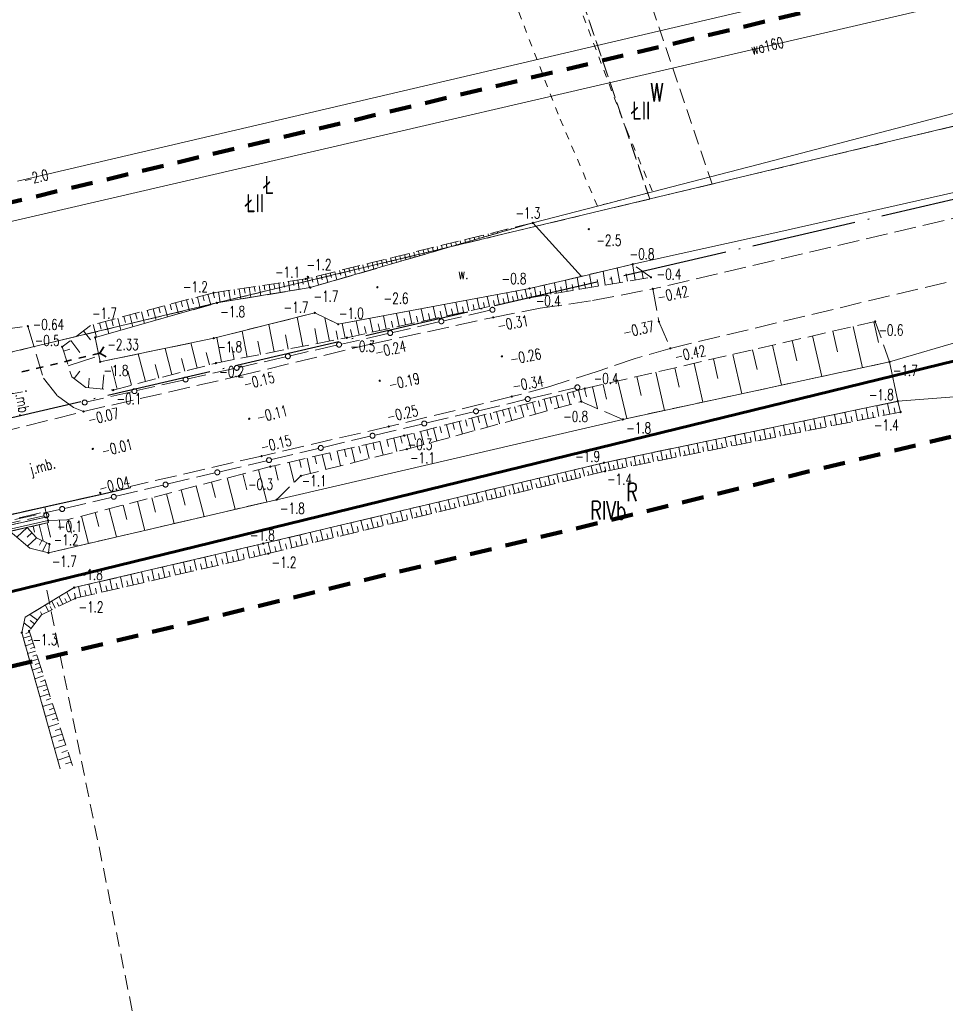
# Model space of a CAD drawing. Header units: metres. Extents: x 7389918 to 7395901, y 5992959 to 5996029.
# Tile 42 of 66: x 7394110 to 7394174, y 5994326 to 5994394. Entities that reach past the tile are written whole.
import ezdxf
from ezdxf.enums import TextEntityAlignment as Align

# ---------------------------------------------------------------- set-up
doc = ezdxf.new("R2010")
doc.units = ezdxf.units.M
doc.header["$MEASUREMENT"] = 0
for name, pattern in [('1', [0]), ('2', [1.5, 1, -0.5]), ('2_1', [0]), ('2_OTDN_BG', [0]), ('2_OTKJ', [2, 1.5, -0.5]), ('2_OTKK', [0]), ('2_OTKR', [0]), ('2_OTKU', [2, 1.5, -0.5]), ('2_OTRK', [1.75, 1.25, -0.5]), ('2_OTRKG', [1.75, 1.25, -0.5]), ('2_OTRU', [0]), ('2_OTRUG', [0]), ('2_OTWM', [1, 0.5, -0.5]), ('4', [2.5, 1.5, -1]), ('4_SUTP_A', [0]), ('4_SUWP', [0]), ('ACAD_ISO04W100', [30, 24, -3, 0, -3])]:
    doc.linetypes.add(name, pattern=pattern)
doc.layers.get('0').update_dxf_attribs({"color": 250, "linetype": 'CONTINUOUS', "lineweight": 100})
for name, color, linetype, lineweight in [('# Orlen Projekt - granice nieustalone do ustalenia', 6, 'CONTINUOUS', 100), ('# projektowana LNSN', 10, 'CONTINUOUS', 30), ('Dzialki', 7, '1', 18), ('OTD_L_12', 7, 'CONTINUOUS', 18), ('OTK_E_T_0', 7, 'CONTINUOUS', 0), ('OTK_E_T_4', 7, 'CONTINUOUS', 0), ('OTK_L_0', 7, '2_OTKJ', 18), ('OTK_L_1', 7, '2_OTKK', 25), ('OTK_L_11', 7, 'CONTINUOUS', 18), ('OTK_L_4', 7, '2_OTKU', 18), ('OTK_L_5', 7, 'CONTINUOUS', 18), ('OTK_L_8', 7, 'CONTINUOUS', 35), ('OTR_L_0', 7, '2_OTRU', 18), ('OTR_L_1', 7, '2_OTRK', 18), ('OTR_T_0', 7, 'CONTINUOUS', 18), ('OTR_T_1', 7, 'CONTINUOUS', 18), ('OTW_L_3', 7, 'CONTINUOUS', 18), ('SUWP_E_T_0', 5, 'CONTINUOUS', 0), ('SUWP_L_0', 5, '4_SUWP', 18)]:
    doc.layers.add(name, color=color, linetype=linetype, lineweight=lineweight)
for name, color, linetype, lineweight, true_color in [('Kontury', 7, '2', 18, 0x008000), ('Numery_konturow', 7, 'CONTINUOUS', 13, 0x008000), ('Numery_uzytkow', 7, 'CONTINUOUS', 13, 0x008000), ('SUTP_L_0', 7, '4_SUTP_A', 18, 0xff9100), ('SUTR_T_0', 7, 'CONTINUOUS', 18, 0xff9100), ('Uzytki', 7, '2', 18, 0x008000), ('ZAKRES_L_0', 7, '4', 100, 0x008080)]:
    doc.layers.add(name, color=color, linetype=linetype, lineweight=lineweight, true_color=true_color)
doc.styles.get("Standard").update_dxf_attribs({"font": 'Simplex.SHX', "width": 0.75})

# ---------------------------------------------------------------- blocks, each defined once
blk = doc.blocks.new('2_OTRN')
at = {"linetype": 'Continuous'}
blk.add_circle((0, 0), 0.045, dxfattribs=at)
blk = doc.blocks.new('2_OTRS')
at = {"linetype": 'Continuous'}
blk.add_circle((0, 0), 0.045, dxfattribs=at)

msp = doc.modelspace()

# ---------------------------------------------------------------- linework, layer by layer
at = {"layer": '# Orlen Projekt - granice nieustalone do ustalenia', "linetype": '1', "lineweight": 60}
msp.add_line((7393968.56, 5994319.84), (7394202.23, 5994376.95), dxfattribs=at)
at = {"layer": '# projektowana LNSN', "linetype": 'ACAD_ISO04W100', "ltscale": 0.3}
msp.add_lwpolyline([(7394291.427, 5994408.372), (7393856.35, 5994307.566), (7393856.35, 5994307.566), (7393856.35, 5994307.566), (7393856.35, 5994307.566), (7393856.35, 5994307.566), (7393856.35, 5994307.566), (7393856.35, 5994307.566), (7393856.35, 5994307.566), (7393856.35, 5994307.566), (7393856.35, 5994307.566), (7393749.378, 5994283.941), (7393749.378, 5994283.941), (7393749.378, 5994283.941), (7393748.102, 5994289.344)], dxfattribs=at)
at = {"layer": 'Dzialki'}
for p, q in [((7394565.48, 5994480.06), (7394101.08, 5994368.72)), ((7393968.56, 5994319.84), (7394202.23, 5994376.95))]:
    msp.add_line(p, q, dxfattribs=at)
at = {"layer": 'Kontury'}
for p, q in [((7394134.53, 5994449.86), (7394157.5, 5994382.25)), ((7394153.21, 5994381.22), (7394130.25, 5994448.8)), ((7394293.65, 5994414.89), (7394157.5, 5994382.25)), ((7394157.5, 5994382.25), (7394153.21, 5994381.22)), ((7394153.21, 5994381.22), (7394105.13, 5994369.69)), ((7394111.68, 5994354.82), (7394189.89, 5994373.93)), ((7394102.73, 5994352.63), (7394111.68, 5994354.82)), ((7394153.8, 5994147.57), (7394111.68, 5994354.82))]:
    msp.add_line(p, q, dxfattribs=at)
at = {"layer": 'OTD_L_12', "linetype": '2_OTDN_BG'}
for p, q in [((7394098.24, 5994356.33), (7394111.79, 5994359.38)), ((7394111.79, 5994359.38), (7394111.86, 5994359.12)), ((7394111.89, 5994359), (7394098.34, 5994355.95)), ((7394106.82, 5994357.99), (7394111.86, 5994359.12)), ((7394111.86, 5994359.12), (7394111.89, 5994359))]:
    msp.add_line(p, q, dxfattribs=at)
at = {"layer": 'OTK_L_0', "linetype": '2_OTKJ'}
for p, q in [((7394290.254, 5994407.19), (7394153.43, 5994375.04)), ((7394154.62, 5994370.96), (7394291.093, 5994403.587)), ((7394149.28, 5994374.25), (7394153.43, 5994375.04)), ((7394153.43, 5994375.04), (7394153.84, 5994372.8)), ((7394145.68, 5994373.71), (7394149.28, 5994374.25)), ((7394142.45, 5994373.09), (7394145.68, 5994373.71)), ((7394134.03, 5994371.25), (7394142.45, 5994373.09)), ((7394108.59, 5994372.23), (7394110.48, 5994372.48)), ((7394110.48, 5994372.48), (7394111.55, 5994368.9)), ((7394153.84, 5994372.8), (7394154.62, 5994370.96)), ((7394124.99, 5994369.06), (7394134.03, 5994371.25)), ((7394154.62, 5994370.96), (7394152.21, 5994370.27)), ((7394152.21, 5994370.27), (7394149.59, 5994369.37)), ((7394111.55, 5994368.9), (7394112.5, 5994367.69)), ((7394114.29, 5994366.62), (7394124.99, 5994369.06)), ((7394149.59, 5994369.37), (7394146.34, 5994368.34)), ((7394146.34, 5994368.34), (7394143.73, 5994367.64)), ((7394112.5, 5994367.69), (7394113.6, 5994366.89)), ((7394143.73, 5994367.64), (7394135.29, 5994365.59)), ((7394113.6, 5994366.89), (7394114.29, 5994366.62)), ((7394106.5, 5994364.66), (7394114.29, 5994366.62)), ((7394135.29, 5994365.59), (7394126.53, 5994363.56)), ((7394126.53, 5994363.56), (7394117.5, 5994361.47)), ((7394117.52, 5994361.39), (7394115.44, 5994360.92)), ((7394117.5, 5994361.47), (7394117.52, 5994361.39)), ((7394115.44, 5994360.92), (7394111.63, 5994360.06)), ((7394111.63, 5994360.06), (7394107.64, 5994359.18))]:
    msp.add_line(p, q, dxfattribs=at)
at = {"layer": 'OTK_L_1', "linetype": '2_OTKK'}
for p, q in [((7394115.44, 5994360.92), (7394117.52, 5994361.39)), ((7394111.63, 5994360.06), (7394115.44, 5994360.92)), ((7394107.64, 5994359.18), (7394111.63, 5994360.06))]:
    msp.add_line(p, q, dxfattribs=at)
at = {"layer": 'OTK_L_11', "linetype": '2_OTKJ'}
for p, q in [((7394142.234, 5994373.572), (7394139.06, 5994372.851)), ((7394138.719, 5994372.773), (7394135.545, 5994372.052)), ((7394135.204, 5994371.974), (7394132.03, 5994371.252)), ((7394131.688, 5994371.175), (7394128.515, 5994370.453)), ((7394128.173, 5994370.376), (7394124.999, 5994369.654)), ((7394124.658, 5994369.577), (7394121.484, 5994368.855)), ((7394121.142, 5994368.777), (7394117.969, 5994368.056)), ((7394144.999, 5994367.515), (7394148.065, 5994368.239)), ((7394117.627, 5994367.978), (7394114.556, 5994367.28)), ((7394141.443, 5994366.675), (7394144.654, 5994367.433)), ((7394137.887, 5994365.836), (7394141.098, 5994366.594)), ((7394134.331, 5994364.996), (7394137.542, 5994365.754)), ((7394130.775, 5994364.157), (7394133.986, 5994364.915)), ((7394127.219, 5994363.317), (7394130.43, 5994364.075)), ((7394123.663, 5994362.478), (7394126.874, 5994363.236)), ((7394120.107, 5994361.638), (7394123.318, 5994362.396)), ((7394116.551, 5994360.799), (7394119.762, 5994361.557)), ((7394112.995, 5994359.959), (7394116.206, 5994360.717)), ((7394108.489, 5994358.771), (7394111.564, 5994359.451)), ((7394109.58, 5994359.194), (7394112.654, 5994359.881))]:
    msp.add_line(p, q, dxfattribs=at)
for centre in [(7394142.4, 5994373.61), (7394138.89, 5994372.812), (7394135.374, 5994372.013), (7394131.859, 5994371.214), (7394128.344, 5994370.414), (7394124.828, 5994369.615), (7394121.313, 5994368.816), (7394117.798, 5994368.017), (7394148.24, 5994368.28), (7394144.826, 5994367.474), (7394114.38, 5994367.24), (7394141.27, 5994366.635), (7394137.714, 5994365.795), (7394134.158, 5994364.955), (7394130.603, 5994364.116), (7394127.047, 5994363.276), (7394123.491, 5994362.437), (7394119.935, 5994361.597), (7394116.379, 5994360.758), (7394112.83, 5994359.92), (7394112.83, 5994359.92), (7394111.74, 5994359.49)]:
    msp.add_circle(centre, 0.17, dxfattribs=at)
at = {"layer": 'OTK_L_4', "linetype": '2_OTKU'}
for p, q in [((7394107.64, 5994359.18), (7394111.63, 5994360.06)), ((7394111.63, 5994360.06), (7394111.71, 5994359.73)), ((7394098.16, 5994356.69), (7394111.71, 5994359.73)), ((7394111.79, 5994359.38), (7394098.24, 5994356.33)), ((7394111.71, 5994359.73), (7394111.79, 5994359.38))]:
    msp.add_line(p, q, dxfattribs=at)
at = {"layer": 'OTK_L_5', "linetype": '2_OTKR'}
for p, q in [((7394160.663, 5994383.587), (7394191.38, 5994391.625)), ((7394201.768, 5994387.89), (7394161.812, 5994378.904)), ((7394153.407, 5994381.719), (7394160.663, 5994383.587)), ((7394149.614, 5994380.734), (7394153.407, 5994381.719)), ((7394145.17, 5994379.58), (7394149.614, 5994380.734)), ((7394129.88, 5994375.13), (7394145.17, 5994379.58)), ((7394148.52, 5994375.89), (7394145.17, 5994379.58)), ((7394161.812, 5994378.904), (7394152.04, 5994376.74)), ((7394169.69, 5994370.03), (7394195.069, 5994377.511)), ((7394152.04, 5994376.74), (7394148.52, 5994375.89)), ((7394148.52, 5994375.89), (7394144.95, 5994375.07)), ((7394123.47, 5994374.08), (7394129.88, 5994375.13)), ((7394144.95, 5994375.07), (7394131.8, 5994372.61)), ((7394115.1, 5994371.71), (7394123.47, 5994374.08)), ((7394130.2, 5994373.4), (7394123.26, 5994371.66)), ((7394131.8, 5994372.61), (7394130.2, 5994373.4)), ((7394115.44, 5994370.03), (7394115.1, 5994371.71)), ((7394123.26, 5994371.66), (7394115.44, 5994370.03)), ((7394151.37, 5994366.08), (7394169.69, 5994370.03)), ((7394170.25, 5994367.32), (7394169.69, 5994370.03)), ((7394192.632, 5994369.083), (7394170.25, 5994367.32)), ((7394170.25, 5994367.32), (7394150.06, 5994363.1)), ((7394127.57, 5994360.56), (7394151.37, 5994366.08)), ((7394150.06, 5994363.1), (7394126.65, 5994357.54)), ((7394111.89, 5994356.91), (7394127.57, 5994360.56)), ((7394109.26, 5994358.37), (7394110.61, 5994357.23)), ((7394126.65, 5994357.54), (7394113.66, 5994354.52)), ((7394110.61, 5994357.23), (7394111.89, 5994356.91)), ((7394113.66, 5994354.52), (7394110.29, 5994352.48)), ((7394110.29, 5994352.48), (7394110.05, 5994351.43)), ((7394110.05, 5994351.43), (7394112.7, 5994342.07))]:
    msp.add_line(p, q, dxfattribs=at)
at = {"layer": 'OTK_L_8', "linetype": '2_OTKJ'}
for p, q in [((7394115.43, 5994370.63), (7394115.688, 5994371.052)), ((7394112.993, 5994370.042), (7394113.481, 5994370.16)), ((7394113.969, 5994370.277), (7394114.456, 5994370.395)), ((7394114.944, 5994370.513), (7394115.43, 5994370.63)), ((7394115.43, 5994370.63), (7394115.852, 5994370.372)), ((7394110.067, 5994369.336), (7394110.555, 5994369.454)), ((7394111.042, 5994369.572), (7394111.53, 5994369.689)), ((7394112.018, 5994369.807), (7394112.505, 5994369.925))]:
    msp.add_line(p, q, dxfattribs=at)
at = {"layer": 'OTR_L_0', "linetype": '2_OTRU'}
for p, q in [((7394109.26, 5994358.37), (7394110.43, 5994358.64)), ((7394110.61, 5994357.23), (7394109.26, 5994358.37)), ((7394111.95, 5994357.51), (7394111.89, 5994356.91)), ((7394111.89, 5994356.91), (7394110.61, 5994357.23))]:
    msp.add_line(p, q, dxfattribs=at)
at = {"layer": 'OTR_L_0', "linetype": '2_1'}
for p, q in [((7394110.43, 5994358.64), (7394109.715, 5994357.986)), ((7394110.757, 5994358.282), (7394110.423, 5994357.977)), ((7394111.063, 5994357.948), (7394110.437, 5994357.376)), ((7394111.441, 5994357.759), (7394111.281, 5994357.43)), ((7394111.769, 5994357.598), (7394111.483, 5994357.012))]:
    msp.add_line(p, q, dxfattribs=at)
at = {"layer": 'OTR_L_0', "linetype": '2_OTRUG'}
for p, q in [((7394110.43, 5994358.64), (7394111.07, 5994357.94)), ((7394111.07, 5994357.94), (7394111.95, 5994357.51))]:
    msp.add_line(p, q, dxfattribs=at)
at = {"layer": 'OTR_L_1', "linetype": '2_OTRKG'}
for p, q in [((7394145.17, 5994379.58), (7394129.57, 5994375.73)), ((7394129.57, 5994375.73), (7394123.23, 5994374.78)), ((7394144.95, 5994374.44), (7394153.29, 5994375.84)), ((7394123.23, 5994374.78), (7394114.78, 5994372.54)), ((7394132.4, 5994371.69), (7394144.95, 5994374.44)), ((7394114.78, 5994372.54), (7394112.83, 5994371.06)), ((7394168.7, 5994372.81), (7394148.75, 5994368.19)), ((7394123.4, 5994369.95), (7394132.4, 5994371.69)), ((7394112.83, 5994371.06), (7394113.49, 5994369)), ((7394116.34, 5994368.09), (7394123.4, 5994369.95)), ((7394113.49, 5994369), (7394114.45, 5994368.28)), ((7394114.45, 5994368.28), (7394116.34, 5994368.09)), ((7394148.75, 5994368.19), (7394136.34, 5994364.96)), ((7394170.45, 5994366.58), (7394150.14, 5994362.51)), ((7394136.34, 5994364.96), (7394127.14, 5994362.83)), ((7394127.14, 5994362.83), (7394113.15, 5994359.17)), ((7394150.14, 5994362.51), (7394127, 5994356.85)), ((7394111.89, 5994359), (7394110.43, 5994358.64)), ((7394113.15, 5994359.17), (7394111.86, 5994359.12)), ((7394111.86, 5994359.12), (7394111.89, 5994359)), ((7394127, 5994356.85), (7394113.73, 5994353.78)), ((7394113.73, 5994353.78), (7394111.41, 5994352.65)), ((7394111.41, 5994352.65), (7394110.56, 5994351.54)), ((7394110.56, 5994351.54), (7394113.53, 5994342.3))]:
    msp.add_line(p, q, dxfattribs=at)
at = {"layer": 'OTR_L_1', "linetype": '2_OTRK'}
for p, q in [((7394129.88, 5994375.13), (7394145.17, 5994379.58)), ((7394152.04, 5994376.74), (7394144.95, 5994375.07)), ((7394153.29, 5994375.84), (7394152.04, 5994376.74)), ((7394123.47, 5994374.08), (7394129.88, 5994375.13)), ((7394144.95, 5994375.07), (7394131.8, 5994372.61)), ((7394115.1, 5994371.71), (7394123.47, 5994374.08)), ((7394130.2, 5994373.4), (7394123.26, 5994371.66)), ((7394131.8, 5994372.61), (7394130.2, 5994373.4)), ((7394169.69, 5994370.03), (7394168.7, 5994372.81)), ((7394115.44, 5994370.03), (7394115.1, 5994371.71)), ((7394123.26, 5994371.66), (7394115.44, 5994370.03)), ((7394151.37, 5994366.08), (7394169.69, 5994370.03)), ((7394136.51, 5994364.03), (7394148.5, 5994367.3)), ((7394148.5, 5994367.3), (7394151.37, 5994366.08)), ((7394150.06, 5994363.1), (7394170.25, 5994367.32)), ((7394170.25, 5994367.32), (7394170.45, 5994366.58)), ((7394129.23, 5994362.2), (7394136.51, 5994364.03)), ((7394126.65, 5994357.54), (7394150.06, 5994363.1)), ((7394127.57, 5994360.56), (7394129.23, 5994362.2)), ((7394111.89, 5994356.91), (7394127.57, 5994360.56)), ((7394110.43, 5994358.64), (7394111.07, 5994357.94)), ((7394111.07, 5994357.94), (7394111.95, 5994357.51)), ((7394111.95, 5994357.51), (7394111.89, 5994356.91)), ((7394113.66, 5994354.52), (7394126.65, 5994357.54)), ((7394110.29, 5994352.48), (7394113.66, 5994354.52)), ((7394110.05, 5994351.43), (7394110.29, 5994352.48)), ((7394112.7, 5994342.07), (7394110.05, 5994351.43))]:
    msp.add_line(p, q, dxfattribs=at)
at = {"layer": 'OTR_L_1', "linetype": '2_1'}
for p, q in [((7394142.736, 5994378.979), (7394142.761, 5994378.879)), ((7394143.055, 5994379.058), (7394143.077, 5994378.971)), ((7394143.374, 5994379.137), (7394143.392, 5994379.063)), ((7394143.693, 5994379.215), (7394143.708, 5994379.154)), ((7394144.012, 5994379.294), (7394144.023, 5994379.246)), ((7394144.33, 5994379.373), (7394144.339, 5994379.338)), ((7394144.649, 5994379.451), (7394144.655, 5994379.43)), ((7394144.968, 5994379.53), (7394144.97, 5994379.522)), ((7394139.867, 5994378.271), (7394139.921, 5994378.052)), ((7394140.186, 5994378.35), (7394140.236, 5994378.144)), ((7394140.504, 5994378.429), (7394140.552, 5994378.236)), ((7394140.823, 5994378.507), (7394140.868, 5994378.328)), ((7394141.142, 5994378.586), (7394141.183, 5994378.42)), ((7394141.461, 5994378.665), (7394141.499, 5994378.512)), ((7394141.78, 5994378.743), (7394141.814, 5994378.603)), ((7394142.099, 5994378.822), (7394142.13, 5994378.695)), ((7394142.417, 5994378.901), (7394142.446, 5994378.787)), ((7394137.316, 5994377.642), (7394137.396, 5994377.318)), ((7394137.635, 5994377.72), (7394137.712, 5994377.409)), ((7394137.954, 5994377.799), (7394138.027, 5994377.501)), ((7394138.273, 5994377.878), (7394138.343, 5994377.593)), ((7394138.591, 5994377.956), (7394138.658, 5994377.685)), ((7394138.91, 5994378.035), (7394138.974, 5994377.777)), ((7394139.229, 5994378.114), (7394139.29, 5994377.869)), ((7394139.548, 5994378.193), (7394139.605, 5994377.96)), ((7394134.447, 5994376.934), (7394134.525, 5994376.615)), ((7394134.765, 5994377.012), (7394134.871, 5994376.583)), ((7394135.084, 5994377.091), (7394135.163, 5994376.772)), ((7394135.403, 5994377.17), (7394135.503, 5994376.766)), ((7394135.722, 5994377.248), (7394135.801, 5994376.929)), ((7394136.041, 5994377.327), (7394136.134, 5994376.95)), ((7394136.36, 5994377.406), (7394136.438, 5994377.087)), ((7394136.678, 5994377.484), (7394136.765, 5994377.134)), ((7394136.997, 5994377.563), (7394137.076, 5994377.244)), ((7394131.577, 5994376.225), (7394131.716, 5994375.664)), ((7394131.896, 5994376.304), (7394131.975, 5994375.985)), ((7394132.215, 5994376.383), (7394132.347, 5994375.848)), ((7394132.534, 5994376.461), (7394132.612, 5994376.143)), ((7394132.852, 5994376.54), (7394132.978, 5994376.032)), ((7394133.171, 5994376.619), (7394133.25, 5994376.3)), ((7394133.49, 5994376.697), (7394133.609, 5994376.215)), ((7394133.809, 5994376.776), (7394133.888, 5994376.457)), ((7394134.128, 5994376.855), (7394134.24, 5994376.399)), ((7394150.156, 5994375.314), (7394149.998, 5994376.259)), ((7394151.149, 5994375.481), (7394150.98, 5994376.49)), ((7394152.211, 5994375.659), (7394152.03, 5994376.738)), ((7394152.75, 5994375.749), (7394152.66, 5994376.289)), ((7394128.379, 5994375.551), (7394128.476, 5994374.9)), ((7394128.704, 5994375.6), (7394128.753, 5994375.277)), ((7394129.028, 5994375.649), (7394129.124, 5994375.006)), ((7394129.349, 5994375.697), (7394129.397, 5994375.378)), ((7394129.666, 5994375.754), (7394129.823, 5994375.121)), ((7394129.983, 5994375.832), (7394130.062, 5994375.513)), ((7394130.302, 5994375.911), (7394130.453, 5994375.297)), ((7394130.621, 5994375.989), (7394130.699, 5994375.67)), ((7394130.939, 5994376.068), (7394131.084, 5994375.481)), ((7394131.258, 5994376.147), (7394131.337, 5994375.828)), ((7394147.542, 5994374.875), (7394147.412, 5994375.65)), ((7394148.357, 5994375.012), (7394148.218, 5994375.84)), ((7394149.227, 5994375.158), (7394149.078, 5994376.042)), ((7394149.684, 5994375.235), (7394149.607, 5994375.692)), ((7394150.645, 5994375.396), (7394150.563, 5994375.884)), ((7394151.671, 5994375.568), (7394151.584, 5994376.09)), ((7394123.935, 5994374.886), (7394123.989, 5994374.53)), ((7394124.291, 5994374.939), (7394124.397, 5994374.232)), ((7394124.645, 5994374.992), (7394124.697, 5994374.641)), ((7394124.996, 5994375.045), (7394125.1, 5994374.347)), ((7394125.345, 5994375.097), (7394125.397, 5994374.75)), ((7394125.691, 5994375.149), (7394125.794, 5994374.461)), ((7394126.035, 5994375.2), (7394126.086, 5994374.859)), ((7394126.377, 5994375.252), (7394126.479, 5994374.573)), ((7394126.716, 5994375.302), (7394126.767, 5994374.965)), ((7394127.053, 5994375.353), (7394127.154, 5994374.683)), ((7394127.388, 5994375.403), (7394127.438, 5994375.071)), ((7394127.72, 5994375.453), (7394127.819, 5994374.792)), ((7394128.051, 5994375.502), (7394128.1, 5994375.174)), ((7394144.16, 5994374.267), (7394144.023, 5994374.896)), ((7394144.776, 5994374.402), (7394144.642, 5994375.012)), ((7394145.399, 5994374.515), (7394145.292, 5994375.151)), ((7394145.727, 5994374.57), (7394145.672, 5994374.899)), ((7394146.067, 5994374.627), (7394145.953, 5994375.306)), ((7394146.417, 5994374.686), (7394146.359, 5994375.037)), ((7394146.78, 5994374.747), (7394146.658, 5994375.472)), ((7394147.155, 5994374.81), (7394147.092, 5994375.185)), ((7394147.943, 5994374.942), (7394147.875, 5994375.343)), ((7394148.784, 5994375.084), (7394148.713, 5994375.511)), ((7394121.379, 5994374.289), (7394121.576, 5994373.544)), ((7394121.752, 5994374.388), (7394121.85, 5994374.019)), ((7394122.121, 5994374.486), (7394122.316, 5994373.753)), ((7394122.488, 5994374.583), (7394122.584, 5994374.22)), ((7394122.851, 5994374.68), (7394123.042, 5994373.959)), ((7394123.211, 5994374.775), (7394123.3, 5994374.439)), ((7394123.577, 5994374.832), (7394123.684, 5994374.115)), ((7394140.786, 5994373.528), (7394140.625, 5994374.261)), ((7394141.503, 5994373.685), (7394141.347, 5994374.396)), ((7394142.198, 5994373.837), (7394142.047, 5994374.527)), ((7394142.537, 5994373.911), (7394142.463, 5994374.251)), ((7394142.872, 5994373.985), (7394142.725, 5994374.654)), ((7394143.202, 5994374.057), (7394143.129, 5994374.386)), ((7394143.526, 5994374.128), (7394143.384, 5994374.777)), ((7394143.846, 5994374.198), (7394143.776, 5994374.518)), ((7394144.47, 5994374.335), (7394144.403, 5994374.645)), ((7394145.081, 5994374.462), (7394145.03, 5994374.769)), ((7394118.68, 5994373.574), (7394118.785, 5994373.178)), ((7394119.075, 5994373.679), (7394119.283, 5994372.894)), ((7394119.467, 5994373.783), (7394119.57, 5994373.394)), ((7394119.856, 5994373.886), (7394120.061, 5994373.115)), ((7394120.242, 5994373.988), (7394120.343, 5994373.606)), ((7394120.624, 5994374.089), (7394120.825, 5994373.331)), ((7394121.003, 5994374.19), (7394121.103, 5994373.814)), ((7394136.854, 5994372.666), (7394136.667, 5994373.52)), ((7394137.689, 5994372.849), (7394137.507, 5994373.678)), ((7394138.499, 5994373.026), (7394138.323, 5994373.83)), ((7394139.285, 5994373.199), (7394139.114, 5994373.978)), ((7394139.669, 5994373.283), (7394139.584, 5994373.667)), ((7394140.047, 5994373.366), (7394139.881, 5994374.122)), ((7394140.419, 5994373.447), (7394140.337, 5994373.819)), ((7394141.147, 5994373.607), (7394141.068, 5994373.968)), ((7394141.853, 5994373.761), (7394141.776, 5994374.112)), ((7394116.236, 5994372.926), (7394116.346, 5994372.51)), ((7394116.652, 5994373.036), (7394116.871, 5994372.211)), ((7394117.065, 5994373.146), (7394117.173, 5994372.737)), ((7394117.473, 5994373.254), (7394117.688, 5994372.443)), ((7394117.879, 5994373.362), (7394117.986, 5994372.959)), ((7394118.281, 5994373.468), (7394118.493, 5994372.671)), ((7394129.364, 5994371.103), (7394128.979, 5994373.094)), ((7394131.191, 5994371.456), (7394130.881, 5994373.064)), ((7394133.246, 5994371.875), (7394133.035, 5994372.841)), ((7394134.19, 5994372.082), (7394133.985, 5994373.019)), ((7394135.105, 5994372.283), (7394134.906, 5994373.191)), ((7394135.993, 5994372.477), (7394135.8, 5994373.358)), ((7394136.427, 5994372.572), (7394136.332, 5994373.006)), ((7394137.275, 5994372.758), (7394137.182, 5994373.179)), ((7394138.097, 5994372.938), (7394138.008, 5994373.346)), ((7394138.895, 5994373.113), (7394138.808, 5994373.509)), ((7394114.295, 5994372.172), (7394114.78, 5994371.533)), ((7394114.967, 5994372.59), (7394115.193, 5994371.736)), ((7394115.394, 5994372.703), (7394115.506, 5994372.28)), ((7394115.817, 5994372.815), (7394116.039, 5994371.976)), ((7394127.401, 5994370.723), (7394127.036, 5994372.607)), ((7394130.388, 5994371.301), (7394130.19, 5994372.324)), ((7394132.272, 5994371.665), (7394132.08, 5994372.662)), ((7394132.763, 5994371.77), (7394132.656, 5994372.26)), ((7394133.722, 5994371.98), (7394133.617, 5994372.455)), ((7394134.651, 5994372.183), (7394134.55, 5994372.644)), ((7394135.552, 5994372.381), (7394135.454, 5994372.828)), ((7394167.186, 5994372.459), (7394167.841, 5994369.631)), ((7394168.6, 5994372.787), (7394168.93, 5994371.362)), ((7394113.421, 5994371.508), (7394114.054, 5994370.674)), ((7394123.786, 5994370.025), (7394123.46, 5994371.71)), ((7394125.543, 5994370.364), (7394125.199, 5994372.146)), ((7394128.369, 5994370.911), (7394128.182, 5994371.879)), ((7394131.774, 5994371.569), (7394131.661, 5994372.152)), ((7394163.008, 5994371.492), (7394163.328, 5994370.11)), ((7394164.39, 5994371.812), (7394165.035, 5994369.026)), ((7394165.783, 5994372.134), (7394166.108, 5994370.731)), ((7394112.925, 5994370.763), (7394113.346, 5994370.897)), ((7394120.376, 5994369.153), (7394119.9, 5994370.96)), ((7394122.114, 5994369.611), (7394121.662, 5994371.327)), ((7394124.652, 5994370.192), (7394124.485, 5994371.059)), ((7394126.459, 5994370.541), (7394126.282, 5994371.457)), ((7394160.275, 5994370.859), (7394160.59, 5994369.497)), ((7394161.636, 5994371.174), (7394162.272, 5994368.43)), ((7394113.247, 5994369.759), (7394115.085, 5994370.348)), ((7394118.546, 5994368.671), (7394118.045, 5994370.573)), ((7394121.256, 5994369.385), (7394121.024, 5994370.265)), ((7394122.95, 5994369.831), (7394122.73, 5994370.667)), ((7394157.582, 5994370.235), (7394157.893, 5994368.894)), ((7394158.923, 5994370.546), (7394159.549, 5994367.844)), ((7394116.619, 5994368.164), (7394116.212, 5994369.707)), ((7394119.472, 5994368.915), (7394119.228, 5994369.842)), ((7394154.931, 5994369.621), (7394155.237, 5994368.3)), ((7394156.252, 5994369.927), (7394156.868, 5994367.265)), ((7394113.656, 5994368.876), (7394114.046, 5994369.396)), ((7394114.63, 5994368.262), (7394114.694, 5994368.907)), ((7394115.599, 5994368.164), (7394115.697, 5994369.134)), ((7394117.595, 5994368.421), (7394117.338, 5994369.396)), ((7394152.319, 5994369.016), (7394152.62, 5994367.715)), ((7394153.62, 5994369.318), (7394154.227, 5994366.696)), ((7394148.72, 5994368.182), (7394148.863, 5994367.634)), ((7394149.272, 5994368.311), (7394149.616, 5994366.826)), ((7394150.015, 5994368.483), (7394150.249, 5994367.47)), ((7394151.028, 5994368.717), (7394151.626, 5994366.135)), ((7394145.959, 5994367.464), (7394146.167, 5994366.664)), ((7394146.359, 5994367.568), (7394146.463, 5994367.17)), ((7394146.757, 5994367.671), (7394146.962, 5994366.881)), ((7394147.152, 5994367.774), (7394147.254, 5994367.381)), ((7394147.545, 5994367.876), (7394147.748, 5994367.095)), ((7394147.936, 5994367.978), (7394148.037, 5994367.59)), ((7394148.324, 5994368.079), (7394148.53, 5994367.287)), ((7394143.51, 5994366.826), (7394143.726, 5994365.998)), ((7394143.924, 5994366.934), (7394144.032, 5994366.522)), ((7394144.336, 5994367.041), (7394144.549, 5994366.223)), ((7394144.745, 5994367.148), (7394144.851, 5994366.741)), ((7394145.152, 5994367.254), (7394145.363, 5994366.444)), ((7394145.557, 5994367.359), (7394145.662, 5994366.957)), ((7394168.222, 5994366.134), (7394168.076, 5994366.866)), ((7394168.959, 5994366.281), (7394168.811, 5994367.019)), ((7394169.701, 5994366.43), (7394169.552, 5994367.174)), ((7394170.075, 5994366.505), (7394170, 5994366.878)), ((7394140.974, 5994366.166), (7394141.197, 5994365.308)), ((7394141.403, 5994366.278), (7394141.514, 5994365.851)), ((7394141.829, 5994366.389), (7394142.05, 5994365.541)), ((7394142.253, 5994366.499), (7394142.363, 5994366.078)), ((7394142.675, 5994366.609), (7394142.893, 5994365.771)), ((7394143.094, 5994366.718), (7394143.202, 5994366.301)), ((7394164.63, 5994365.414), (7394164.489, 5994366.116)), ((7394165.337, 5994365.555), (7394165.195, 5994366.263)), ((7394166.049, 5994365.698), (7394165.906, 5994366.412)), ((7394166.407, 5994365.77), (7394166.336, 5994366.128)), ((7394166.767, 5994365.842), (7394166.623, 5994366.562)), ((7394167.129, 5994365.914), (7394167.056, 5994366.276)), ((7394167.492, 5994365.987), (7394167.346, 5994366.713)), ((7394167.856, 5994366.06), (7394167.783, 5994366.425)), ((7394168.59, 5994366.207), (7394168.516, 5994366.575)), ((7394169.329, 5994366.355), (7394169.255, 5994366.726)), ((7394138.348, 5994365.483), (7394138.579, 5994364.594)), ((7394138.792, 5994365.598), (7394138.907, 5994365.157)), ((7394139.233, 5994365.713), (7394139.462, 5994364.835)), ((7394139.672, 5994365.827), (7394139.786, 5994365.391)), ((7394140.109, 5994365.941), (7394140.335, 5994365.073)), ((7394140.543, 5994366.054), (7394140.655, 5994365.622)), ((7394161.183, 5994364.723), (7394161.048, 5994365.397)), ((7394161.861, 5994364.859), (7394161.725, 5994365.538)), ((7394162.545, 5994364.996), (7394162.408, 5994365.681)), ((7394162.889, 5994365.065), (7394162.82, 5994365.409)), ((7394163.234, 5994365.134), (7394163.096, 5994365.825)), ((7394163.581, 5994365.203), (7394163.511, 5994365.55)), ((7394163.929, 5994365.273), (7394163.79, 5994365.97)), ((7394164.279, 5994365.343), (7394164.209, 5994365.693)), ((7394164.982, 5994365.484), (7394164.912, 5994365.837)), ((7394165.692, 5994365.627), (7394165.621, 5994365.982)), ((7394135.618, 5994364.793), (7394135.834, 5994363.86)), ((7394136.084, 5994364.901), (7394136.191, 5994364.439)), ((7394136.545, 5994365.013), (7394136.781, 5994364.104)), ((7394136.999, 5994365.132), (7394137.117, 5994364.68)), ((7394137.451, 5994365.249), (7394137.685, 5994364.351)), ((7394137.901, 5994365.366), (7394138.017, 5994364.919)), ((7394158.527, 5994364.191), (7394158.397, 5994364.843)), ((7394159.183, 5994364.322), (7394159.051, 5994364.979)), ((7394159.513, 5994364.388), (7394159.447, 5994364.718)), ((7394159.844, 5994364.455), (7394159.712, 5994365.117)), ((7394160.177, 5994364.521), (7394160.11, 5994364.854)), ((7394160.511, 5994364.588), (7394160.377, 5994365.256)), ((7394160.847, 5994364.656), (7394160.779, 5994364.991)), ((7394161.522, 5994364.791), (7394161.454, 5994365.129)), ((7394162.202, 5994364.927), (7394162.134, 5994365.268)), ((7394132.725, 5994364.123), (7394132.954, 5994363.136)), ((7394133.219, 5994364.237), (7394133.332, 5994363.748)), ((7394133.708, 5994364.351), (7394133.932, 5994363.382)), ((7394134.192, 5994364.463), (7394134.303, 5994363.983)), ((7394134.672, 5994364.574), (7394134.892, 5994363.623)), ((7394135.147, 5994364.684), (7394135.256, 5994364.213)), ((7394154.705, 5994363.425), (7394154.58, 5994364.045)), ((7394155.329, 5994363.55), (7394155.203, 5994364.175)), ((7394155.958, 5994363.676), (7394155.832, 5994364.306)), ((7394156.274, 5994363.739), (7394156.211, 5994364.056)), ((7394156.592, 5994363.803), (7394156.465, 5994364.439)), ((7394156.911, 5994363.867), (7394156.848, 5994364.186)), ((7394157.232, 5994363.931), (7394157.104, 5994364.572)), ((7394157.554, 5994363.996), (7394157.489, 5994364.318)), ((7394157.877, 5994364.06), (7394157.747, 5994364.707)), ((7394158.201, 5994364.125), (7394158.136, 5994364.45)), ((7394158.855, 5994364.256), (7394158.789, 5994364.584)), ((7394129.664, 5994363.414), (7394129.906, 5994362.37)), ((7394130.187, 5994363.535), (7394130.306, 5994363.018)), ((7394130.704, 5994363.655), (7394130.941, 5994362.63)), ((7394131.216, 5994363.774), (7394131.334, 5994363.266)), ((7394131.724, 5994363.891), (7394131.957, 5994362.885)), ((7394132.227, 5994364.008), (7394132.342, 5994363.51)), ((7394151.661, 5994362.815), (7394151.542, 5994363.41)), ((7394152.26, 5994362.935), (7394152.14, 5994363.535)), ((7394152.864, 5994363.056), (7394152.742, 5994363.661)), ((7394153.167, 5994363.117), (7394153.106, 5994363.42)), ((7394153.472, 5994363.178), (7394153.35, 5994363.788)), ((7394153.778, 5994363.239), (7394153.717, 5994363.545)), ((7394154.086, 5994363.301), (7394153.963, 5994363.916)), ((7394154.395, 5994363.363), (7394154.333, 5994363.671)), ((7394155.016, 5994363.487), (7394154.954, 5994363.798)), ((7394155.643, 5994363.613), (7394155.58, 5994363.927)), ((7394127.435, 5994362.898), (7394127.668, 5994361.893)), ((7394128.441, 5994363.131), (7394128.763, 5994361.739)), ((7394129.137, 5994363.292), (7394129.259, 5994362.765)), ((7394148.737, 5994362.167), (7394148.594, 5994362.752)), ((7394149.319, 5994362.309), (7394149.177, 5994362.89)), ((7394149.897, 5994362.451), (7394149.756, 5994363.028)), ((7394150.186, 5994362.519), (7394150.128, 5994362.811)), ((7394150.479, 5994362.578), (7394150.362, 5994363.163)), ((7394150.773, 5994362.637), (7394150.714, 5994362.931)), ((7394151.068, 5994362.696), (7394150.949, 5994363.286)), ((7394151.364, 5994362.755), (7394151.305, 5994363.051)), ((7394151.96, 5994362.875), (7394151.9, 5994363.173)), ((7394152.561, 5994362.995), (7394152.501, 5994363.296)), ((7394124.16, 5994362.05), (7394124.723, 5994359.897)), ((7394125.236, 5994362.332), (7394125.522, 5994361.241)), ((7394126.327, 5994362.617), (7394126.906, 5994360.405)), ((7394145.768, 5994361.441), (7394145.62, 5994362.045)), ((7394146.37, 5994361.588), (7394146.223, 5994362.189)), ((7394146.967, 5994361.734), (7394146.821, 5994362.331)), ((7394147.265, 5994361.807), (7394147.192, 5994362.104)), ((7394147.561, 5994361.879), (7394147.416, 5994362.472)), ((7394147.857, 5994361.951), (7394147.784, 5994362.247)), ((7394148.151, 5994362.024), (7394148.007, 5994362.612)), ((7394148.445, 5994362.095), (7394148.373, 5994362.389)), ((7394149.029, 5994362.238), (7394148.957, 5994362.53)), ((7394149.609, 5994362.38), (7394149.538, 5994362.67)), ((7394122.05, 5994361.498), (7394122.598, 5994359.403)), ((7394123.098, 5994361.772), (7394123.375, 5994360.71)), ((7394143.32, 5994360.842), (7394143.168, 5994361.463)), ((7394143.938, 5994360.993), (7394143.787, 5994361.61)), ((7394144.245, 5994361.068), (7394144.17, 5994361.376)), ((7394144.552, 5994361.143), (7394144.402, 5994361.756)), ((7394144.857, 5994361.218), (7394144.783, 5994361.523)), ((7394145.162, 5994361.292), (7394145.013, 5994361.901)), ((7394145.465, 5994361.367), (7394145.391, 5994361.67)), ((7394146.069, 5994361.514), (7394145.995, 5994361.816)), ((7394146.669, 5994361.661), (7394146.596, 5994361.96)), ((7394118.99, 5994360.698), (7394119.253, 5994359.692)), ((7394119.996, 5994360.961), (7394120.53, 5994358.921)), ((7394121.016, 5994361.228), (7394121.286, 5994360.194)), ((7394140.166, 5994360.07), (7394140.009, 5994360.713)), ((7394140.805, 5994360.227), (7394140.649, 5994360.865)), ((7394141.44, 5994360.382), (7394141.285, 5994361.016)), ((7394141.756, 5994360.459), (7394141.679, 5994360.775)), ((7394142.071, 5994360.536), (7394141.917, 5994361.166)), ((7394142.385, 5994360.613), (7394142.308, 5994360.927)), ((7394142.697, 5994360.69), (7394142.544, 5994361.315)), ((7394143.009, 5994360.766), (7394142.933, 5994361.077)), ((7394143.629, 5994360.917), (7394143.553, 5994361.227)), ((7394117.018, 5994360.182), (7394117.274, 5994359.202)), ((7394117.997, 5994360.438), (7394118.516, 5994358.453)), ((7394137.566, 5994359.434), (7394137.404, 5994360.094)), ((7394138.222, 5994359.595), (7394138.062, 5994360.25)), ((7394138.549, 5994359.675), (7394138.469, 5994360.002)), ((7394138.875, 5994359.755), (7394138.715, 5994360.406)), ((7394139.199, 5994359.834), (7394139.12, 5994360.158)), ((7394139.522, 5994359.913), (7394139.364, 5994360.56)), ((7394139.845, 5994359.992), (7394139.766, 5994360.314)), ((7394140.486, 5994360.149), (7394140.408, 5994360.469)), ((7394141.123, 5994360.304), (7394141.045, 5994360.622)), ((7394114.157, 5994359.434), (7394114.649, 5994357.552)), ((7394115.098, 5994359.68), (7394115.347, 5994358.726)), ((7394116.051, 5994359.929), (7394116.557, 5994357.996)), ((7394134.895, 5994358.781), (7394134.73, 5994359.459)), ((7394135.57, 5994358.946), (7394135.405, 5994359.619)), ((7394135.905, 5994359.028), (7394135.823, 5994359.364)), ((7394136.24, 5994359.11), (7394136.076, 5994359.779)), ((7394136.573, 5994359.191), (7394136.491, 5994359.525)), ((7394136.905, 5994359.273), (7394136.742, 5994359.937)), ((7394137.236, 5994359.354), (7394137.155, 5994359.685)), ((7394137.895, 5994359.515), (7394137.814, 5994359.844)), ((7394110.834, 5994358.74), (7394110.934, 5994358.335)), ((7394111.239, 5994358.839), (7394111.514, 5994357.723)), ((7394111.797, 5994358.977), (7394112.04, 5994357.989)), ((7394112.657, 5994359.151), (7394112.682, 5994358.503)), ((7394113.229, 5994359.191), (7394113.472, 5994358.263)), ((7394131.455, 5994357.94), (7394131.284, 5994358.64)), ((7394132.152, 5994358.11), (7394131.982, 5994358.806)), ((7394132.845, 5994358.28), (7394132.676, 5994358.971)), ((7394133.19, 5994358.364), (7394133.105, 5994358.709)), ((7394133.533, 5994358.448), (7394133.365, 5994359.135)), ((7394133.875, 5994358.532), (7394133.792, 5994358.874)), ((7394134.216, 5994358.615), (7394134.05, 5994359.297)), ((7394134.556, 5994358.698), (7394134.473, 5994359.038)), ((7394135.233, 5994358.864), (7394135.15, 5994359.202)), ((7394128.619, 5994357.246), (7394128.443, 5994357.966)), ((7394129.335, 5994357.421), (7394129.16, 5994358.136)), ((7394130.046, 5994357.595), (7394129.873, 5994358.305)), ((7394130.4, 5994357.682), (7394130.314, 5994358.036)), ((7394130.753, 5994357.768), (7394130.58, 5994358.473)), ((7394131.105, 5994357.854), (7394131.019, 5994358.206)), ((7394131.804, 5994358.025), (7394131.719, 5994358.374)), ((7394132.499, 5994358.195), (7394132.414, 5994358.542)), ((7394125.709, 5994356.551), (7394125.54, 5994357.282)), ((7394126.44, 5994356.721), (7394126.271, 5994357.452)), ((7394127.172, 5994356.892), (7394126.993, 5994357.622)), ((7394127.535, 5994356.981), (7394127.446, 5994357.344)), ((7394127.898, 5994357.07), (7394127.72, 5994357.794)), ((7394128.259, 5994357.158), (7394128.17, 5994357.519)), ((7394128.977, 5994357.334), (7394128.89, 5994357.692)), ((7394129.691, 5994357.508), (7394129.604, 5994357.865)), ((7394122.792, 5994355.877), (7394122.624, 5994356.604)), ((7394123.52, 5994356.045), (7394123.352, 5994356.773)), ((7394124.249, 5994356.214), (7394124.081, 5994356.943)), ((7394124.614, 5994356.298), (7394124.53, 5994356.663)), ((7394124.979, 5994356.382), (7394124.81, 5994357.112)), ((7394125.344, 5994356.467), (7394125.259, 5994356.832)), ((7394126.075, 5994356.636), (7394125.99, 5994357.001)), ((7394126.806, 5994356.805), (7394126.722, 5994357.171)), ((7394119.888, 5994355.205), (7394119.72, 5994355.929)), ((7394120.613, 5994355.372), (7394120.445, 5994356.097)), ((7394121.339, 5994355.54), (7394121.171, 5994356.266)), ((7394121.702, 5994355.624), (7394121.618, 5994355.987)), ((7394122.065, 5994355.708), (7394121.897, 5994356.435)), ((7394122.429, 5994355.792), (7394122.345, 5994356.156)), ((7394123.156, 5994355.961), (7394123.072, 5994356.325)), ((7394123.885, 5994356.129), (7394123.8, 5994356.494)), ((7394116.996, 5994354.536), (7394116.829, 5994355.257)), ((7394117.718, 5994354.703), (7394117.551, 5994355.425)), ((7394118.441, 5994354.87), (7394118.273, 5994355.593)), ((7394118.802, 5994354.953), (7394118.718, 5994355.315)), ((7394119.164, 5994355.037), (7394118.996, 5994355.761)), ((7394119.526, 5994355.121), (7394119.442, 5994355.483)), ((7394120.25, 5994355.288), (7394120.167, 5994355.651)), ((7394120.976, 5994355.456), (7394120.892, 5994355.819)), ((7394114.117, 5994353.869), (7394113.951, 5994354.588)), ((7394114.836, 5994354.036), (7394114.669, 5994354.755)), ((7394115.555, 5994354.202), (7394115.388, 5994354.922)), ((7394115.915, 5994354.285), (7394115.832, 5994354.646)), ((7394116.275, 5994354.369), (7394116.109, 5994355.089)), ((7394116.636, 5994354.452), (7394116.552, 5994354.813)), ((7394117.357, 5994354.619), (7394117.274, 5994354.98)), ((7394118.079, 5994354.786), (7394117.996, 5994355.147)), ((7394113.435, 5994353.636), (7394113.154, 5994354.213)), ((7394113.758, 5994353.786), (7394113.677, 5994354.134)), ((7394114.476, 5994353.953), (7394114.393, 5994354.312)), ((7394115.195, 5994354.119), (7394115.112, 5994354.479)), ((7394111.889, 5994352.883), (7394111.677, 5994353.319)), ((7394112.118, 5994352.995), (7394112.006, 5994353.223)), ((7394112.357, 5994353.111), (7394112.124, 5994353.59)), ((7394112.608, 5994353.233), (7394112.486, 5994353.484)), ((7394112.871, 5994353.361), (7394112.615, 5994353.887)), ((7394113.146, 5994353.496), (7394113.012, 5994353.771)), ((7394111.126, 5994352.279), (7394110.61, 5994352.674)), ((7394111.44, 5994352.664), (7394111.343, 5994352.862)), ((7394110.693, 5994351.713), (7394110.201, 5994352.09)), ((7394110.929, 5994352.021), (7394110.62, 5994352.257)), ((7394110.668, 5994351.203), (7394110.16, 5994351.04)), ((7394110.588, 5994351.453), (7394110.339, 5994351.373)), ((7394110.833, 5994350.691), (7394110.307, 5994350.522)), ((7394110.75, 5994350.949), (7394110.491, 5994350.866)), ((7394111.003, 5994350.161), (7394110.459, 5994349.986)), ((7394110.917, 5994350.428), (7394110.65, 5994350.342)), ((7394111.091, 5994349.888), (7394110.814, 5994349.799)), ((7394111.18, 5994349.611), (7394110.616, 5994349.43)), ((7394111.271, 5994349.329), (7394110.984, 5994349.237)), ((7394111.363, 5994349.043), (7394110.779, 5994348.855)), ((7394111.457, 5994348.751), (7394111.16, 5994348.655)), ((7394111.552, 5994348.454), (7394110.948, 5994348.26)), ((7394111.748, 5994347.844), (7394111.122, 5994347.643)), ((7394111.649, 5994348.152), (7394111.342, 5994348.053)), ((7394111.951, 5994347.213), (7394111.303, 5994347.005)), ((7394111.849, 5994347.531), (7394111.53, 5994347.429)), ((7394112.161, 5994346.559), (7394111.49, 5994346.344)), ((7394112.055, 5994346.889), (7394111.725, 5994346.783)), ((7394112.379, 5994345.882), (7394111.684, 5994345.659)), ((7394112.269, 5994346.224), (7394111.927, 5994346.114)), ((7394112.604, 5994345.182), (7394111.884, 5994344.95)), ((7394112.49, 5994345.535), (7394112.137, 5994345.421)), ((7394112.837, 5994344.456), (7394112.092, 5994344.217)), ((7394112.719, 5994344.822), (7394112.353, 5994344.704)), ((7394112.957, 5994344.084), (7394112.578, 5994343.962)), ((7394113.078, 5994343.705), (7394112.307, 5994343.457)), ((7394113.202, 5994343.319), (7394112.81, 5994343.193)), ((7394113.328, 5994342.927), (7394112.53, 5994342.67)), ((7394113.457, 5994342.528), (7394113.051, 5994342.397))]:
    msp.add_line(p, q, dxfattribs=at)
for p in [(7394153.29, 5994375.84), (7394170.45, 5994366.58), (7394110.43, 5994358.64)]:
    msp.add_point(p, dxfattribs=at)
at = {"layer": 'OTW_L_3', "linetype": '2_OTWM'}
for p, q in [((7394137.637, 5994422.788), (7394151.628, 5994385.93)), ((7394146.908, 5994387.054), (7394133.704, 5994421.327)), ((7394149.614, 5994380.734), (7394146.908, 5994387.054)), ((7394151.628, 5994385.93), (7394153.407, 5994381.719)), ((7394153.407, 5994381.719), (7394149.614, 5994380.734))]:
    msp.add_line(p, q, dxfattribs=at)
at = {"layer": 'SUTP_L_0', "linetype": '4_SUTP_A'}
msp.add_line((7394289.89, 5994424.627), (7394109.756, 5994382.454), dxfattribs=at)
at = {"layer": 'SUWP_L_0', "linetype": '4_SUWP'}
msp.add_line((7394105.32, 5994378.748), (7394217.25, 5994404.752), dxfattribs=at)
at = {"layer": 'Uzytki'}
for p, q in [((7394134.53, 5994449.86), (7394157.5, 5994382.25)), ((7394130.25, 5994448.8), (7394153.21, 5994381.22)), ((7394293.65, 5994414.89), (7394157.5, 5994382.25)), ((7394157.5, 5994382.25), (7394153.21, 5994381.22)), ((7394153.21, 5994381.22), (7394105.13, 5994369.69)), ((7394111.68, 5994354.82), (7394189.89, 5994373.93)), ((7394102.73, 5994352.63), (7394111.68, 5994354.82)), ((7394153.8, 5994147.57), (7394111.68, 5994354.82))]:
    msp.add_line(p, q, dxfattribs=at)
at = {"layer": 'ZAKRES_L_0', "linetype": '4'}
for p, q in [((7394096.448, 5994377.908), (7394550.476, 5994486.749)), ((7394411.9, 5994423.052), (7394008.821, 5994324.533))]:
    msp.add_line(p, q, dxfattribs=at)

# ---------------------------------------------------------------- block references
at = {"layer": 'OTR_T_0', "rotation": 269.9999974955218}
for p in [(7394153.43, 5994375.04), (7394142.45, 5994373.09), (7394153.84, 5994372.8), (7394110.48, 5994372.48), (7394134.03, 5994371.25), (7394154.62, 5994370.96), (7394115.43, 5994370.63), (7394143.05, 5994370.41), (7394124.99, 5994369.06), (7394134.65, 5994368.73), (7394143.73, 5994367.64), (7394114.29, 5994366.62), (7394125.69, 5994366.12), (7394135.29, 5994365.59), (7394114.93, 5994364.05), (7394126.53, 5994363.56), (7394115.45, 5994361.02)]:
    msp.add_blockref('2_OTRS', p, dxfattribs=at)
at = {"layer": 'OTR_T_1'}
for p in [(7394145.17, 5994379.58), (7394149.02, 5994379.15), (7394129.72, 5994375.87), (7394134.49, 5994375.16)]:
    msp.add_blockref('2_OTRN', p, dxfattribs=at)
at = {"layer": 'OTR_T_1', "rotation": 269.9999974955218}
for p in [(7394152.04, 5994376.74), (7394129.57, 5994375.73), (7394153.29, 5994375.84), (7394129.88, 5994375.13), (7394144.95, 5994375.07), (7394123.23, 5994374.78), (7394144.95, 5994374.44), (7394123.47, 5994374.08), (7394130.2, 5994373.4), (7394168.7, 5994372.81), (7394131.8, 5994372.61), (7394115.1, 5994371.71), (7394123.26, 5994371.66), (7394132.4, 5994371.69), (7394112.83, 5994371.06), (7394115.44, 5994370.03), (7394123.4, 5994369.95), (7394169.69, 5994370.03), (7394116.34, 5994368.09), (7394148.75, 5994368.19), (7394148.5, 5994367.3), (7394170.25, 5994367.32), (7394151.37, 5994366.08), (7394170.45, 5994366.58), (7394136.34, 5994364.96), (7394136.51, 5994364.03), (7394127.14, 5994362.83), (7394150.06, 5994363.1), (7394129.23, 5994362.2), (7394150.14, 5994362.51), (7394127.57, 5994360.56), (7394111.86, 5994359.12), (7394111.95, 5994357.51), (7394126.65, 5994357.54), (7394111.89, 5994356.91), (7394127, 5994356.85), (7394113.66, 5994354.52), (7394113.73, 5994353.78), (7394110.05, 5994351.43), (7394110.56, 5994351.54)]:
    msp.add_blockref('2_OTRN', p, dxfattribs=at)

# ---------------------------------------------------------------- texts
at = {"layer": 'Numery_konturow', "width": 0.7}
for s, p in [('ŁII', (7394153.252, 5994387.926)), ('ŁII', (7394126.715, 5994381.563)), ('RIVb', (7394151.61, 5994360.456))]:
    msp.add_text(s, height=1.25, dxfattribs=at).set_placement(p, align=Align.TOP_RIGHT)
at = {"layer": 'Numery_uzytkow', "width": 0.7}
for s, p in [('W', (7394153.252, 5994387.926)), ('Ł', (7394126.715, 5994381.563)), ('R', (7394151.61, 5994360.456))]:
    msp.add_text(s, height=1.25, dxfattribs=at).set_placement(p)
at = {"layer": 'OTK_E_T_0', "lineweight": 9, "width": 0.7}
for rotation, p in [(280.96386, (7394110.009, 5994367.19)), (15.31041, (7394111.496, 5994362.762))]:
    msp.add_text('j.mb.', height=0.75, rotation=rotation, dxfattribs=at).set_placement(p, align=Align.MIDDLE)
at = {"layer": 'OTK_E_T_4', "lineweight": 9, "width": 0.7}
msp.add_text('w.', height=0.75, dxfattribs=at).set_placement((7394140.4, 5994376.088), align=Align.MIDDLE)
at = {"layer": 'OTR_T_0', "lineweight": 9, "width": 0.7}
for s, rotation, p in [('-0.42', 12.12685, (7394153.66, 5994374.82)), ('-0.31', 10.44676, (7394142.68, 5994372.87)), ('-0.37', 12.12685, (7394151.308, 5994372.411)), ('-0.24', 12.73922, (7394134.26, 5994371.03)), ('-0.26', 10.44676, (7394143.547, 5994370.576)), ('-0.42', 12.12685, (7394154.85, 5994370.74)), ('-0.15', 13.86282, (7394125.22, 5994368.84)), ('-0.19', 12.73922, (7394135.197, 5994368.813)), ('-0.34', 10.44676, (7394143.711, 5994368.718)), ('-0.07', 13.56188, (7394114.52, 5994366.39)), ('-0.11', 13.86282, (7394126.119, 5994366.555)), ('-0.25', 12.73922, (7394135.08, 5994366.602)), ('-0.15', 13.86282, (7394126.378, 5994364.509)), ('-0.01', 13.56188, (7394115.465, 5994364.25)), ('-0.04', 13.56188, (7394115.277, 5994361.686))]:
    msp.add_text(s, height=0.75, rotation=rotation, dxfattribs=at).set_placement(p, align=Align.TOP_LEFT)
for s, p in [('-0.64', (7394110.808, 5994372.975)), ('-2.33', (7394115.94, 5994371.595))]:
    msp.add_text(s, height=0.75, dxfattribs=at).set_placement(p, align=Align.TOP_LEFT)
at = {"layer": 'OTR_T_1', "lineweight": 9, "width": 0.7}
for s, p in [('-1.3', (7394143.983, 5994379.885)), ('-2.5', (7394149.547, 5994378.007)), ('-1.2', (7394129.621, 5994376.332)), ('-2.6', (7394134.924, 5994374.021))]:
    msp.add_text(s, height=0.75, dxfattribs=at).set_placement(p)
for s, p in [('-0.8', (7394151.825, 5994377.82)), ('-1.1', (7394127.463, 5994376.57)), ('-0.4', (7394153.683, 5994376.433)), ('-1.2', (7394121.136, 5994375.559)), ('-0.8', (7394143.029, 5994376.127)), ('-1.7', (7394130.11, 5994374.91)), ('-0.4', (7394145.381, 5994374.598)), ('-1.7', (7394114.887, 5994373.738)), ('-1.8', (7394123.7, 5994373.86)), ('-1.7', (7394128.052, 5994374.158)), ('-1.0', (7394131.848, 5994373.746)), ('-0.6', (7394168.93, 5994372.59)), ('-0.5', (7394110.943, 5994371.872)), ('-1.8', (7394123.49, 5994371.44)), ('-0.3', (7394132.63, 5994371.47)), ('-1.8', (7394115.67, 5994369.81)), ('-0.2', (7394123.63, 5994369.73)), ('-1.7', (7394169.92, 5994369.81)), ('-0.4', (7394149.361, 5994369.263)), ('-1.8', (7394168.269, 5994368.148)), ('-0.1', (7394116.57, 5994367.87)), ('-0.8', (7394147.263, 5994366.65)), ('-1.8', (7394151.6, 5994365.86)), ('-1.4', (7394168.622, 5994366.063)), ('-0.3', (7394136.57, 5994364.74)), ('-1.1', (7394136.74, 5994363.81)), ('-1.9', (7394148.087, 5994363.902)), ('-1.1', (7394129.293, 5994362.235)), ('-1.4', (7394150.278, 5994362.341)), ('-0.3', (7394125.609, 5994361.993)), ('-1.8', (7394127.8, 5994360.34)), ('-0.1', (7394112.482, 5994359.104)), ('-1.2', (7394112.252, 5994358.175)), ('-1.8', (7394125.732, 5994358.495)), ('-1.7', (7394112.12, 5994356.69)), ('-1.2', (7394127.22, 5994356.63)), ('-1.8', (7394113.915, 5994355.792)), ('-1.2', (7394113.96, 5994353.56)), ('-1.3', (7394110.79, 5994351.32))]:
    msp.add_text(s, height=0.75, dxfattribs=at).set_placement(p, align=Align.TOP_LEFT)
at = {"layer": 'SUTR_T_0', "lineweight": 9, "width": 0.7}
msp.add_text('-2.0', height=0.75, rotation=12.98025, dxfattribs=at).set_placement((7394110.198, 5994382.524), align=Align.MIDDLE_LEFT)
at = {"layer": 'SUWP_E_T_0', "lineweight": 9, "width": 0.7}
msp.add_text('wo160', height=0.75, rotation=13.07926, dxfattribs=at).set_placement((7394161.285, 5994391.75), align=Align.MIDDLE)

doc.saveas('drawing.dxf')
